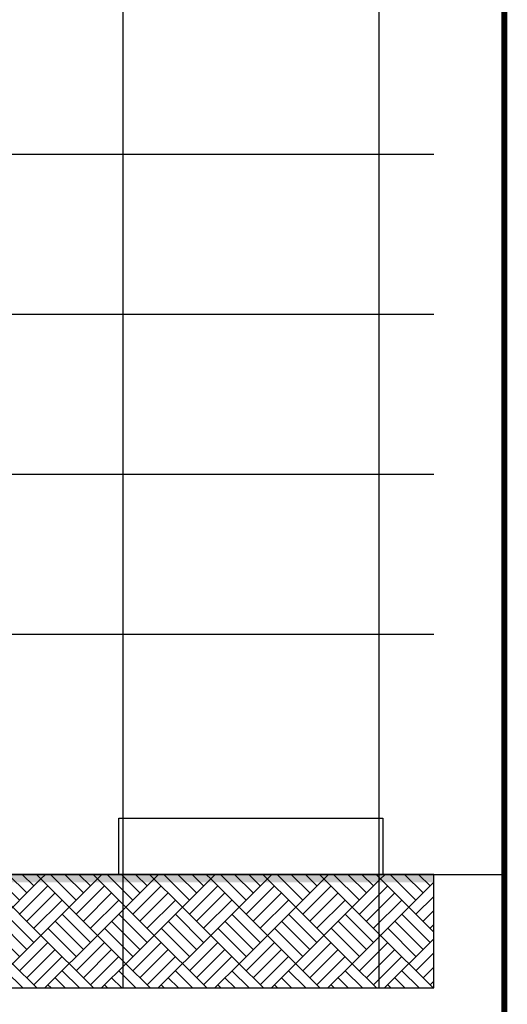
# Model space of a CAD drawing. Header units: millimetres. Extents: x 3445018 to 4174071, y -6064565 to -5122887.
# Tile 166 of 192: x 3893018 to 3905196, y -5349688 to -5325080. Entities that reach past the tile are written whole.
import ezdxf

# ---------------------------------------------------------------- set-up
doc = ezdxf.new("R2010")
doc.units = ezdxf.units.MM
doc.header["$MEASUREMENT"] = 0
doc.linetypes.add('CEN', pattern=[66, 60, -2, 2, -2])
for name, color, linetype in [('3', 3, 'CONTINUOUS'), ('6', 6, 'CONTINUOUS'), ('A_GE_FORM', 7, 'CONTINUOUS'), ('CEN', 13, 'CEN'), ('EL1', 2, 'CONTINUOUS'), ('EL2', 3, 'CONTINUOUS'), ('HA', 9, 'CONTINUOUS')]:
    doc.layers.add(name, color=color, linetype=linetype)

# ---------------------------------------------------------------- blocks, each defined once
blk = doc.blocks.new('sheet _서영')
at = {"layer": 'A_GE_FORM', "const_width": 1.5}
blk.add_lwpolyline([(-361868.49, -1059038.93), (-362670.49, -1059038.93), (-362670.49, -1058483.93), (-361868.49, -1058483.93)], close=True, dxfattribs=at)

msp = doc.modelspace()

# ---------------------------------------------------------------- hatches: boundary and pattern name
at = {"layer": 'HA'}
h = msp.add_hatch(dxfattribs=at)
h.set_pattern_fill('G38', color=256, scale=2000, angle=45, style=0, pattern_type=2)
h.set_pattern_definition([(45, (3916880.2, -5324631.8), (-707.107, 707.107), [2000, 0]), (45, (3915996.3, -5323747.9), (9e-14, 1414.214), [1000, -1000]), (45, (3915819.6, -5323571.2), (9e-14, 1414.214), [1000, -1000]), (45, (3915642.8, -5323394.4), (9e-14, 1414.214), [1000, -1000]), (135, (3916880.2, -5324631.8), (-707.107, -707.107), [2000, 0]), (135, (3917057, -5324455.1), (-1414.214, 2e-13), [1000, -1000]), (135, (3917233.8, -5324278.3), (-1414.214, 2e-13), [1000, -1000]), (135, (3917410.6, -5324101.5), (-1414.214, 2e-13), [1000, -1000])])
h.paths.add_polyline_path([(3903361.475, -5349279.63), (3903361.475, -5346439.461), (3858653.706, -5346439.461), (3858653.706, -5349279.63)])

# ---------------------------------------------------------------- linework, layer by layer
at = {"layer": '6'}
msp.add_lwpolyline([(3903361.475, -5349279.63), (3903361.475, -5346439.461), (3858653.706, -5346439.461), (3858653.706, -5349279.63)], close=True, dxfattribs=at)
at = {"layer": 'CEN'}
for p, q in [((3895590.642, -5293351.227), (3895590.642, -5349279.63)), ((3901990.642, -5293351.227), (3901990.642, -5349279.63)), ((3858653.706, -5328439.461), (3903361.475, -5328439.461)), ((3858653.706, -5332439.461), (3903361.475, -5332439.461)), ((3858653.706, -5336439.461), (3903361.475, -5336439.461)), ((3858653.706, -5340439.461), (3903361.475, -5340439.461)), ((3858653.706, -5346439.461), (3903361.475, -5346439.461)), ((3860355.288, -5346439.461), (3905121.4, -5346439.461))]:
    msp.add_line(p, q, dxfattribs=at)
at = {"layer": 'EL1'}
msp.add_solid([(3858653.706, -5346639.461), (3858653.706, -5346439.461), (3903361.475, -5346639.461), (3903361.475, -5346439.461)], dxfattribs=at)
at = {"layer": 'EL2', "ltscale": 200}
msp.add_lwpolyline([(3895490.642, -5346439.461), (3895490.642, -5345039.461), (3902090.642, -5345039.461), (3902090.642, -5346439.461)], dxfattribs=at)

# ---------------------------------------------------------------- block references
at = {"layer": '3', "xscale": 100, "yscale": 100, "zscale": 100, "rotation": 270}
msp.add_blockref('sheet _서영', (109753514.9, -41550781.593), dxfattribs=at)

doc.saveas('drawing.dxf')
